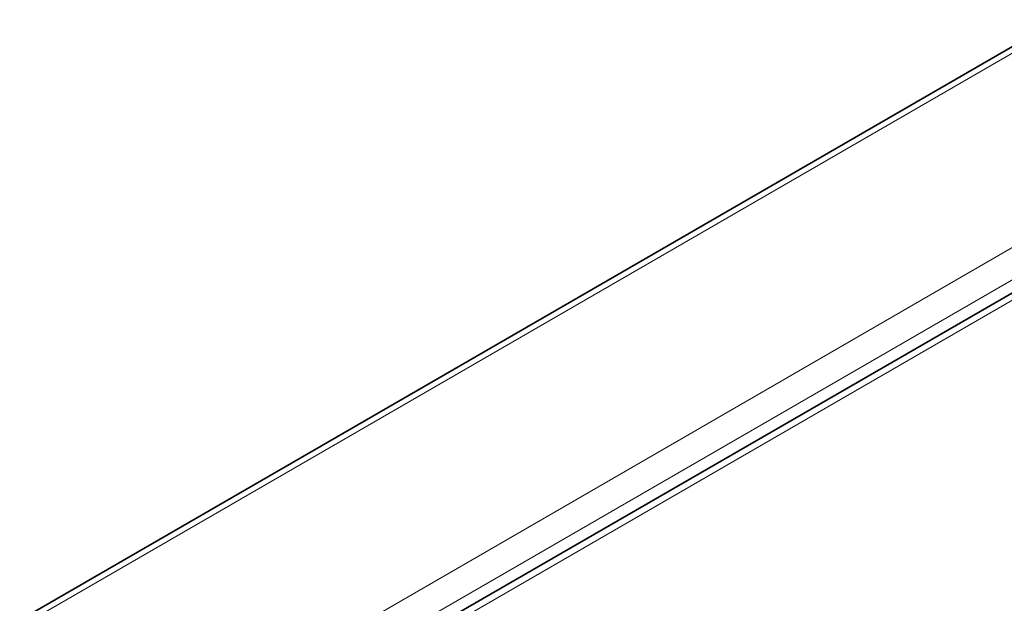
# Model space of a CAD drawing. Header units: millimetres. Extents: x 0 to 1118, y 0 to 864.
# Tile 154 of 256: x 157 to 182, y 754 to 768. Entities that reach past the tile are written whole.
import ezdxf

# ---------------------------------------------------------------- set-up
doc = ezdxf.new("R2010")
doc.units = ezdxf.units.MM

msp = doc.modelspace()

# ---------------------------------------------------------------- linework, layer by layer
at = {"color": 7, "linetype": 'Continuous', "lineweight": 35}
for p, q in [((157.0692, 753.1845), (287.1238, 828.2634)), ((292.0893, 824.8764), (162.2791, 749.9386))]:
    msp.add_line(p, q, dxfattribs=at)
at = {"color": 7, "linetype": 'Continuous', "lineweight": 18}
for p, q in [((157.3192, 753.1597), (287.3738, 828.2387)), ((161.5922, 750.693), (291.6468, 825.7719)), ((161.9457, 750.0806), (292.0003, 825.1596)), ((162.554, 749.9113), (292.3643, 824.8492))]:
    msp.add_line(p, q, dxfattribs=at)

doc.saveas('drawing.dxf')
